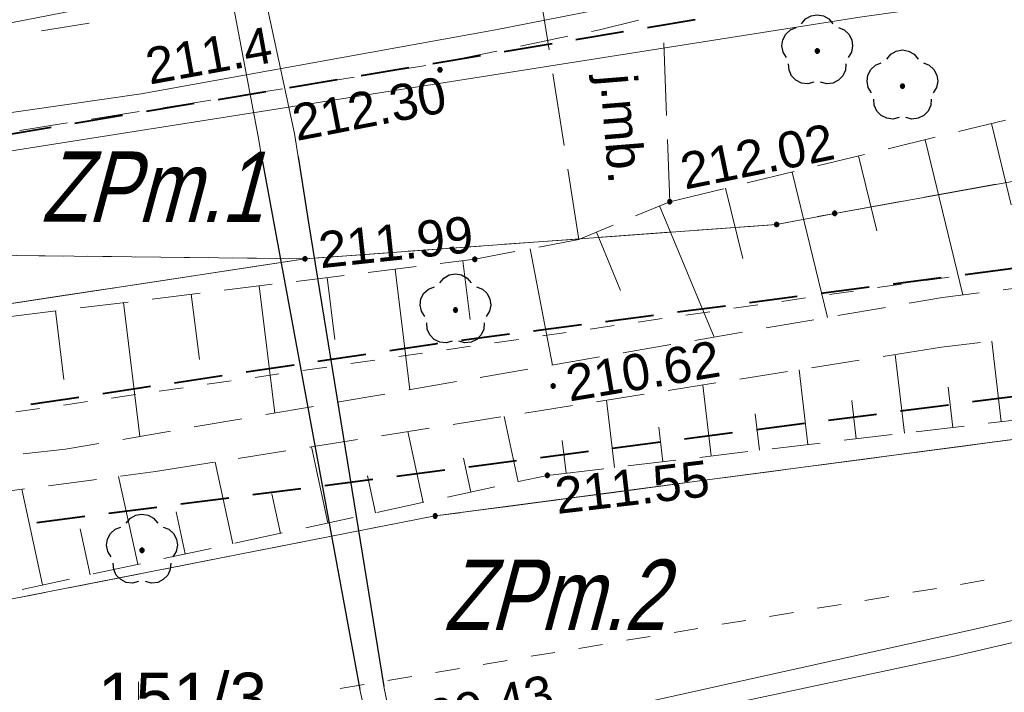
# Model space of a CAD drawing. Header units: metres. Extents: x 7419414 to 7419803, y 5549484 to 5549731.
# Tile 79 of 102: x 7419548 to 7419568, y 5549652 to 5549666. Entities that reach past the tile are written whole.
import ezdxf
from ezdxf.enums import TextEntityAlignment as Align

# ---------------------------------------------------------------- set-up
doc = ezdxf.new("R2010")
doc.units = ezdxf.units.M
doc.header["$MEASUREMENT"] = 0
doc.layers.get('0').update_dxf_attribs({"color": 250})
for name, color, linetype, lineweight in [('EGDE', 7, 'Continuous', 13), ('EGDE_O', 7, 'Continuous', 13), ('EGKK', 82, 'Continuous', 13), ('EGUG', 96, 'Continuous', 13), ('GUPPRZ_O', 7, 'Continuous', 13), ('KTCR02', 18, 'Continuous', 13), ('LINIE ROZGRANICZAJĄCE MPZP', 212, 'Continuous', 0), ('OTKJ', 7, 'Continuous', 13), ('OTKJ_O', 7, 'Continuous', 13), ('OTRK', 7, 'Continuous', 13), ('OTRS_O', 7, 'Continuous', 13), ('pomiar słupy', 250, 'Continuous', 0), ('SUCP', 212, 'Continuous', 13), ('SUEP', 1, 'Continuous', 13), ('SULO', 7, 'Continuous', 30), ('sutp', 250, 'Continuous', 0), ('TABELA', 8, 'Continuous', 0), ('UEEPA_512', 250, 'Continuous', 0)]:
    doc.layers.add(name, color=color, linetype=linetype, lineweight=lineweight)
doc.styles.add('Arial', font='arial.ttf')

msp = doc.modelspace()

# ---------------------------------------------------------------- hatches: boundary and pattern name
at = {"linetype": 'Continuous'}
for points in [[(7419564.03, 5549665.505), (7419564.016, 5549665.507), (7419564.004, 5549665.514), (7419563.994, 5549665.524), (7419563.987, 5549665.536), (7419563.985, 5549665.55), (7419563.987, 5549665.564), (7419563.994, 5549665.576), (7419564.004, 5549665.586), (7419564.016, 5549665.593), (7419564.03, 5549665.595), (7419564.044, 5549665.593), (7419564.056, 5549665.586), (7419564.066, 5549665.576), (7419564.073, 5549665.564), (7419564.075, 5549665.55), (7419564.073, 5549665.536), (7419564.066, 5549665.524), (7419564.056, 5549665.514), (7419564.044, 5549665.507)], [(7419556.23, 5549665.115), (7419556.218, 5549665.117), (7419556.207, 5549665.121), (7419556.198, 5549665.128), (7419556.191, 5549665.138), (7419556.187, 5549665.148), (7419556.185, 5549665.16), (7419556.187, 5549665.172), (7419556.191, 5549665.183), (7419556.198, 5549665.192), (7419556.207, 5549665.199), (7419556.218, 5549665.203), (7419556.23, 5549665.205), (7419556.242, 5549665.203), (7419556.252, 5549665.199), (7419556.262, 5549665.192), (7419556.269, 5549665.183), (7419556.273, 5549665.172), (7419556.275, 5549665.16), (7419556.273, 5549665.148), (7419556.269, 5549665.138), (7419556.262, 5549665.128), (7419556.252, 5549665.121), (7419556.242, 5549665.117)], [(7419565.79, 5549664.775), (7419565.776, 5549664.777), (7419565.764, 5549664.784), (7419565.754, 5549664.794), (7419565.747, 5549664.806), (7419565.745, 5549664.82), (7419565.747, 5549664.834), (7419565.754, 5549664.846), (7419565.764, 5549664.856), (7419565.776, 5549664.863), (7419565.79, 5549664.865), (7419565.804, 5549664.863), (7419565.816, 5549664.856), (7419565.826, 5549664.846), (7419565.833, 5549664.834), (7419565.835, 5549664.82), (7419565.833, 5549664.806), (7419565.826, 5549664.794), (7419565.816, 5549664.784), (7419565.804, 5549664.777)], [(7419560.98, 5549662.385), (7419560.968, 5549662.387), (7419560.957, 5549662.391), (7419560.948, 5549662.398), (7419560.941, 5549662.408), (7419560.937, 5549662.418), (7419560.935, 5549662.43), (7419560.937, 5549662.442), (7419560.941, 5549662.453), (7419560.948, 5549662.462), (7419560.957, 5549662.469), (7419560.968, 5549662.473), (7419560.98, 5549662.475), (7419560.992, 5549662.473), (7419561.003, 5549662.469), (7419561.012, 5549662.462), (7419561.019, 5549662.453), (7419561.023, 5549662.442), (7419561.025, 5549662.43), (7419561.023, 5549662.418), (7419561.019, 5549662.408), (7419561.012, 5549662.398), (7419561.003, 5549662.391), (7419560.992, 5549662.387)], [(7419564.39, 5549662.145), (7419564.376, 5549662.147), (7419564.364, 5549662.154), (7419564.354, 5549662.164), (7419564.347, 5549662.176), (7419564.345, 5549662.19), (7419564.347, 5549662.204), (7419564.354, 5549662.216), (7419564.364, 5549662.226), (7419564.376, 5549662.233), (7419564.39, 5549662.235), (7419564.404, 5549662.233), (7419564.416, 5549662.226), (7419564.426, 5549662.216), (7419564.433, 5549662.204), (7419564.435, 5549662.19), (7419564.433, 5549662.176), (7419564.426, 5549662.164), (7419564.416, 5549662.154), (7419564.404, 5549662.147)], [(7419563.19, 5549661.915), (7419563.176, 5549661.917), (7419563.164, 5549661.924), (7419563.154, 5549661.934), (7419563.147, 5549661.946), (7419563.145, 5549661.96), (7419563.147, 5549661.974), (7419563.154, 5549661.986), (7419563.164, 5549661.996), (7419563.176, 5549662.003), (7419563.19, 5549662.005), (7419563.204, 5549662.003), (7419563.216, 5549661.996), (7419563.226, 5549661.986), (7419563.233, 5549661.974), (7419563.235, 5549661.96), (7419563.233, 5549661.946), (7419563.226, 5549661.934), (7419563.216, 5549661.924), (7419563.204, 5549661.917)], [(7419553.44, 5549661.205), (7419553.426, 5549661.207), (7419553.414, 5549661.214), (7419553.404, 5549661.224), (7419553.397, 5549661.236), (7419553.395, 5549661.25), (7419553.397, 5549661.264), (7419553.404, 5549661.276), (7419553.414, 5549661.286), (7419553.426, 5549661.293), (7419553.44, 5549661.295), (7419553.454, 5549661.293), (7419553.466, 5549661.286), (7419553.476, 5549661.276), (7419553.483, 5549661.264), (7419553.485, 5549661.25), (7419553.483, 5549661.236), (7419553.476, 5549661.224), (7419553.466, 5549661.214), (7419553.454, 5549661.207)], [(7419556.95, 5549661.195), (7419556.938, 5549661.197), (7419556.927, 5549661.201), (7419556.918, 5549661.208), (7419556.911, 5549661.218), (7419556.907, 5549661.228), (7419556.905, 5549661.24), (7419556.907, 5549661.252), (7419556.911, 5549661.263), (7419556.918, 5549661.272), (7419556.927, 5549661.279), (7419556.938, 5549661.283), (7419556.95, 5549661.285), (7419556.962, 5549661.283), (7419556.972, 5549661.279), (7419556.982, 5549661.272), (7419556.989, 5549661.263), (7419556.993, 5549661.252), (7419556.995, 5549661.24), (7419556.993, 5549661.228), (7419556.989, 5549661.218), (7419556.982, 5549661.208), (7419556.972, 5549661.201), (7419556.962, 5549661.197)], [(7419556.55, 5549660.145), (7419556.536, 5549660.147), (7419556.524, 5549660.154), (7419556.514, 5549660.164), (7419556.507, 5549660.176), (7419556.505, 5549660.19), (7419556.507, 5549660.204), (7419556.514, 5549660.216), (7419556.524, 5549660.226), (7419556.536, 5549660.233), (7419556.55, 5549660.235), (7419556.564, 5549660.233), (7419556.576, 5549660.226), (7419556.586, 5549660.216), (7419556.593, 5549660.204), (7419556.595, 5549660.19), (7419556.593, 5549660.176), (7419556.586, 5549660.164), (7419556.576, 5549660.154), (7419556.564, 5549660.147)], [(7419558.57, 5549658.575), (7419558.558, 5549658.577), (7419558.548, 5549658.581), (7419558.538, 5549658.588), (7419558.531, 5549658.598), (7419558.527, 5549658.608), (7419558.525, 5549658.62), (7419558.527, 5549658.632), (7419558.531, 5549658.643), (7419558.538, 5549658.652), (7419558.548, 5549658.659), (7419558.558, 5549658.663), (7419558.57, 5549658.665), (7419558.582, 5549658.663), (7419558.593, 5549658.659), (7419558.602, 5549658.652), (7419558.609, 5549658.643), (7419558.613, 5549658.632), (7419558.615, 5549658.62), (7419558.613, 5549658.608), (7419558.609, 5549658.598), (7419558.602, 5549658.588), (7419558.593, 5549658.581), (7419558.582, 5549658.577)], [(7419558.45, 5549656.725), (7419558.438, 5549656.727), (7419558.427, 5549656.731), (7419558.418, 5549656.738), (7419558.411, 5549656.748), (7419558.407, 5549656.758), (7419558.405, 5549656.77), (7419558.407, 5549656.782), (7419558.411, 5549656.793), (7419558.418, 5549656.802), (7419558.427, 5549656.809), (7419558.438, 5549656.813), (7419558.45, 5549656.815), (7419558.462, 5549656.813), (7419558.472, 5549656.809), (7419558.482, 5549656.802), (7419558.489, 5549656.793), (7419558.493, 5549656.782), (7419558.495, 5549656.77), (7419558.493, 5549656.758), (7419558.489, 5549656.748), (7419558.482, 5549656.738), (7419558.472, 5549656.731), (7419558.462, 5549656.727)], [(7419556.13, 5549655.885), (7419556.116, 5549655.887), (7419556.104, 5549655.894), (7419556.094, 5549655.904), (7419556.087, 5549655.916), (7419556.085, 5549655.93), (7419556.087, 5549655.944), (7419556.094, 5549655.956), (7419556.104, 5549655.966), (7419556.116, 5549655.973), (7419556.13, 5549655.975), (7419556.144, 5549655.973), (7419556.156, 5549655.966), (7419556.166, 5549655.956), (7419556.173, 5549655.944), (7419556.175, 5549655.93), (7419556.173, 5549655.916), (7419556.166, 5549655.904), (7419556.156, 5549655.894), (7419556.144, 5549655.887)], [(7419550.07, 5549655.175), (7419550.056, 5549655.177), (7419550.044, 5549655.184), (7419550.034, 5549655.194), (7419550.027, 5549655.206), (7419550.025, 5549655.22), (7419550.027, 5549655.234), (7419550.034, 5549655.246), (7419550.044, 5549655.256), (7419550.056, 5549655.263), (7419550.07, 5549655.265), (7419550.084, 5549655.263), (7419550.096, 5549655.256), (7419550.106, 5549655.246), (7419550.113, 5549655.234), (7419550.115, 5549655.22), (7419550.113, 5549655.206), (7419550.106, 5549655.194), (7419550.096, 5549655.184), (7419550.084, 5549655.177)]]:
    msp.add_hatch(color=0, dxfattribs=at).paths.add_polyline_path(points)

# ---------------------------------------------------------------- linework, layer by layer
at = {"color": 0, "linetype": 'Continuous', "flags": 128}
for points in [[(7419563.706, 5549666.113), (7419563.789, 5549666.213), (7419563.902, 5549666.277), (7419564.03, 5549666.3), (7419564.158, 5549666.277), (7419564.271, 5549666.213), (7419564.354, 5549666.113)], [(7419563.394, 5549665.416), (7419563.325, 5549665.526), (7419563.299, 5549665.653), (7419563.317, 5549665.782), (7419563.378, 5549665.897), (7419563.474, 5549665.984), (7419563.594, 5549666.032)], [(7419564.466, 5549666.032), (7419564.586, 5549665.984), (7419564.682, 5549665.897), (7419564.743, 5549665.782), (7419564.761, 5549665.653), (7419564.735, 5549665.526), (7419564.666, 5549665.416)], [(7419565.466, 5549665.383), (7419565.549, 5549665.483), (7419565.662, 5549665.547), (7419565.79, 5549665.57), (7419565.918, 5549665.547), (7419566.031, 5549665.483), (7419566.114, 5549665.383)], [(7419563.961, 5549664.904), (7419563.835, 5549664.872), (7419563.706, 5549664.886), (7419563.589, 5549664.943), (7419563.499, 5549665.037), (7419563.446, 5549665.155), (7419563.437, 5549665.285)], [(7419564.623, 5549665.285), (7419564.614, 5549665.155), (7419564.561, 5549665.037), (7419564.471, 5549664.943), (7419564.354, 5549664.886), (7419564.225, 5549664.872), (7419564.099, 5549664.904)], [(7419565.154, 5549664.686), (7419565.085, 5549664.796), (7419565.059, 5549664.923), (7419565.077, 5549665.052), (7419565.138, 5549665.167), (7419565.234, 5549665.254), (7419565.354, 5549665.302)], [(7419566.226, 5549665.302), (7419566.346, 5549665.254), (7419566.442, 5549665.167), (7419566.503, 5549665.052), (7419566.521, 5549664.923), (7419566.495, 5549664.796), (7419566.426, 5549664.686)], [(7419565.721, 5549664.174), (7419565.595, 5549664.142), (7419565.466, 5549664.156), (7419565.349, 5549664.213), (7419565.259, 5549664.307), (7419565.206, 5549664.425), (7419565.197, 5549664.555)], [(7419566.383, 5549664.555), (7419566.374, 5549664.425), (7419566.321, 5549664.307), (7419566.231, 5549664.213), (7419566.114, 5549664.156), (7419565.985, 5549664.142), (7419565.859, 5549664.174)], [(7419556.226, 5549660.753), (7419556.309, 5549660.853), (7419556.422, 5549660.917), (7419556.55, 5549660.94), (7419556.678, 5549660.917), (7419556.791, 5549660.853), (7419556.874, 5549660.753)], [(7419555.914, 5549660.056), (7419555.845, 5549660.166), (7419555.819, 5549660.293), (7419555.837, 5549660.422), (7419555.898, 5549660.537), (7419555.994, 5549660.624), (7419556.114, 5549660.672)], [(7419556.986, 5549660.672), (7419557.106, 5549660.624), (7419557.202, 5549660.537), (7419557.263, 5549660.422), (7419557.281, 5549660.293), (7419557.255, 5549660.166), (7419557.186, 5549660.056)], [(7419556.481, 5549659.544), (7419556.355, 5549659.512), (7419556.226, 5549659.526), (7419556.109, 5549659.583), (7419556.019, 5549659.677), (7419555.966, 5549659.795), (7419555.957, 5549659.925)], [(7419557.143, 5549659.925), (7419557.134, 5549659.795), (7419557.081, 5549659.677), (7419556.991, 5549659.583), (7419556.874, 5549659.526), (7419556.745, 5549659.512), (7419556.619, 5549659.544)], [(7419549.746, 5549655.783), (7419549.829, 5549655.883), (7419549.942, 5549655.947), (7419550.07, 5549655.97), (7419550.198, 5549655.947), (7419550.311, 5549655.883), (7419550.394, 5549655.783)], [(7419549.434, 5549655.086), (7419549.365, 5549655.196), (7419549.339, 5549655.323), (7419549.357, 5549655.452), (7419549.418, 5549655.567), (7419549.514, 5549655.654), (7419549.634, 5549655.702)], [(7419550.506, 5549655.702), (7419550.626, 5549655.654), (7419550.722, 5549655.567), (7419550.783, 5549655.452), (7419550.801, 5549655.323), (7419550.775, 5549655.196), (7419550.706, 5549655.086)], [(7419550.001, 5549654.574), (7419549.875, 5549654.542), (7419549.746, 5549654.556), (7419549.629, 5549654.613), (7419549.539, 5549654.707), (7419549.486, 5549654.825), (7419549.477, 5549654.955)], [(7419550.663, 5549654.955), (7419550.654, 5549654.825), (7419550.601, 5549654.707), (7419550.511, 5549654.613), (7419550.394, 5549654.556), (7419550.265, 5549654.542), (7419550.139, 5549654.574)]]:
    msp.add_lwpolyline(points, dxfattribs=at)
for points in [[(7419564.03, 5549665.505), (7419564.044, 5549665.507), (7419564.056, 5549665.514), (7419564.066, 5549665.524), (7419564.073, 5549665.536), (7419564.075, 5549665.55), (7419564.073, 5549665.564), (7419564.066, 5549665.576), (7419564.056, 5549665.586), (7419564.044, 5549665.593), (7419564.03, 5549665.595), (7419564.016, 5549665.593), (7419564.004, 5549665.586), (7419563.994, 5549665.576), (7419563.987, 5549665.564), (7419563.985, 5549665.55), (7419563.987, 5549665.536), (7419563.994, 5549665.524), (7419564.004, 5549665.514), (7419564.016, 5549665.507), (7419564.03, 5549665.505)], [(7419556.185, 5549665.16), (7419556.187, 5549665.148), (7419556.191, 5549665.138), (7419556.198, 5549665.128), (7419556.207, 5549665.121), (7419556.218, 5549665.117), (7419556.23, 5549665.115), (7419556.242, 5549665.117), (7419556.252, 5549665.121), (7419556.262, 5549665.128), (7419556.269, 5549665.138), (7419556.273, 5549665.148), (7419556.275, 5549665.16), (7419556.273, 5549665.172), (7419556.269, 5549665.183), (7419556.262, 5549665.192), (7419556.252, 5549665.199), (7419556.242, 5549665.203), (7419556.23, 5549665.205), (7419556.218, 5549665.203), (7419556.207, 5549665.199), (7419556.198, 5549665.192), (7419556.191, 5549665.183), (7419556.187, 5549665.172), (7419556.185, 5549665.16)], [(7419565.79, 5549664.775), (7419565.804, 5549664.777), (7419565.816, 5549664.784), (7419565.826, 5549664.794), (7419565.833, 5549664.806), (7419565.835, 5549664.82), (7419565.833, 5549664.834), (7419565.826, 5549664.846), (7419565.816, 5549664.856), (7419565.804, 5549664.863), (7419565.79, 5549664.865), (7419565.776, 5549664.863), (7419565.764, 5549664.856), (7419565.754, 5549664.846), (7419565.747, 5549664.834), (7419565.745, 5549664.82), (7419565.747, 5549664.806), (7419565.754, 5549664.794), (7419565.764, 5549664.784), (7419565.776, 5549664.777), (7419565.79, 5549664.775)], [(7419560.935, 5549662.43), (7419560.937, 5549662.418), (7419560.941, 5549662.408), (7419560.948, 5549662.398), (7419560.957, 5549662.391), (7419560.968, 5549662.387), (7419560.98, 5549662.385), (7419560.992, 5549662.387), (7419561.003, 5549662.391), (7419561.012, 5549662.398), (7419561.019, 5549662.408), (7419561.023, 5549662.418), (7419561.025, 5549662.43), (7419561.023, 5549662.442), (7419561.019, 5549662.453), (7419561.012, 5549662.462), (7419561.003, 5549662.469), (7419560.992, 5549662.473), (7419560.98, 5549662.475), (7419560.968, 5549662.473), (7419560.957, 5549662.469), (7419560.948, 5549662.462), (7419560.941, 5549662.453), (7419560.937, 5549662.442), (7419560.935, 5549662.43)], [(7419564.39, 5549662.145), (7419564.404, 5549662.147), (7419564.416, 5549662.154), (7419564.426, 5549662.164), (7419564.433, 5549662.176), (7419564.435, 5549662.19), (7419564.433, 5549662.204), (7419564.426, 5549662.216), (7419564.416, 5549662.226), (7419564.404, 5549662.233), (7419564.39, 5549662.235), (7419564.376, 5549662.233), (7419564.364, 5549662.226), (7419564.354, 5549662.216), (7419564.347, 5549662.204), (7419564.345, 5549662.19), (7419564.347, 5549662.176), (7419564.354, 5549662.164), (7419564.364, 5549662.154), (7419564.376, 5549662.147), (7419564.39, 5549662.145)], [(7419563.19, 5549661.915), (7419563.204, 5549661.917), (7419563.216, 5549661.924), (7419563.226, 5549661.934), (7419563.233, 5549661.946), (7419563.235, 5549661.96), (7419563.233, 5549661.974), (7419563.226, 5549661.986), (7419563.216, 5549661.996), (7419563.204, 5549662.003), (7419563.19, 5549662.005), (7419563.176, 5549662.003), (7419563.164, 5549661.996), (7419563.154, 5549661.986), (7419563.147, 5549661.974), (7419563.145, 5549661.96), (7419563.147, 5549661.946), (7419563.154, 5549661.934), (7419563.164, 5549661.924), (7419563.176, 5549661.917), (7419563.19, 5549661.915)], [(7419553.44, 5549661.205), (7419553.454, 5549661.207), (7419553.466, 5549661.214), (7419553.476, 5549661.224), (7419553.483, 5549661.236), (7419553.485, 5549661.25), (7419553.483, 5549661.264), (7419553.476, 5549661.276), (7419553.466, 5549661.286), (7419553.454, 5549661.293), (7419553.44, 5549661.295), (7419553.426, 5549661.293), (7419553.414, 5549661.286), (7419553.404, 5549661.276), (7419553.397, 5549661.264), (7419553.395, 5549661.25), (7419553.397, 5549661.236), (7419553.404, 5549661.224), (7419553.414, 5549661.214), (7419553.426, 5549661.207), (7419553.44, 5549661.205)], [(7419556.905, 5549661.24), (7419556.907, 5549661.228), (7419556.911, 5549661.218), (7419556.918, 5549661.208), (7419556.927, 5549661.201), (7419556.938, 5549661.197), (7419556.95, 5549661.195), (7419556.962, 5549661.197), (7419556.972, 5549661.201), (7419556.982, 5549661.208), (7419556.989, 5549661.218), (7419556.993, 5549661.228), (7419556.995, 5549661.24), (7419556.993, 5549661.252), (7419556.989, 5549661.263), (7419556.982, 5549661.272), (7419556.972, 5549661.279), (7419556.962, 5549661.283), (7419556.95, 5549661.285), (7419556.938, 5549661.283), (7419556.927, 5549661.279), (7419556.918, 5549661.272), (7419556.911, 5549661.263), (7419556.907, 5549661.252), (7419556.905, 5549661.24)], [(7419556.55, 5549660.145), (7419556.564, 5549660.147), (7419556.576, 5549660.154), (7419556.586, 5549660.164), (7419556.593, 5549660.176), (7419556.595, 5549660.19), (7419556.593, 5549660.204), (7419556.586, 5549660.216), (7419556.576, 5549660.226), (7419556.564, 5549660.233), (7419556.55, 5549660.235), (7419556.536, 5549660.233), (7419556.524, 5549660.226), (7419556.514, 5549660.216), (7419556.507, 5549660.204), (7419556.505, 5549660.19), (7419556.507, 5549660.176), (7419556.514, 5549660.164), (7419556.524, 5549660.154), (7419556.536, 5549660.147), (7419556.55, 5549660.145)], [(7419558.525, 5549658.62), (7419558.527, 5549658.608), (7419558.531, 5549658.598), (7419558.538, 5549658.588), (7419558.548, 5549658.581), (7419558.558, 5549658.577), (7419558.57, 5549658.575), (7419558.582, 5549658.577), (7419558.593, 5549658.581), (7419558.602, 5549658.588), (7419558.609, 5549658.598), (7419558.613, 5549658.608), (7419558.615, 5549658.62), (7419558.613, 5549658.632), (7419558.609, 5549658.643), (7419558.602, 5549658.652), (7419558.593, 5549658.659), (7419558.582, 5549658.663), (7419558.57, 5549658.665), (7419558.558, 5549658.663), (7419558.548, 5549658.659), (7419558.538, 5549658.652), (7419558.531, 5549658.643), (7419558.527, 5549658.632), (7419558.525, 5549658.62)], [(7419558.405, 5549656.77), (7419558.407, 5549656.758), (7419558.411, 5549656.748), (7419558.418, 5549656.738), (7419558.427, 5549656.731), (7419558.438, 5549656.727), (7419558.45, 5549656.725), (7419558.462, 5549656.727), (7419558.472, 5549656.731), (7419558.482, 5549656.738), (7419558.489, 5549656.748), (7419558.493, 5549656.758), (7419558.495, 5549656.77), (7419558.493, 5549656.782), (7419558.489, 5549656.793), (7419558.482, 5549656.802), (7419558.472, 5549656.809), (7419558.462, 5549656.813), (7419558.45, 5549656.815), (7419558.438, 5549656.813), (7419558.427, 5549656.809), (7419558.418, 5549656.802), (7419558.411, 5549656.793), (7419558.407, 5549656.782), (7419558.405, 5549656.77)], [(7419556.13, 5549655.885), (7419556.144, 5549655.887), (7419556.156, 5549655.894), (7419556.166, 5549655.904), (7419556.173, 5549655.916), (7419556.175, 5549655.93), (7419556.173, 5549655.944), (7419556.166, 5549655.956), (7419556.156, 5549655.966), (7419556.144, 5549655.973), (7419556.13, 5549655.975), (7419556.116, 5549655.973), (7419556.104, 5549655.966), (7419556.094, 5549655.956), (7419556.087, 5549655.944), (7419556.085, 5549655.93), (7419556.087, 5549655.916), (7419556.094, 5549655.904), (7419556.104, 5549655.894), (7419556.116, 5549655.887), (7419556.13, 5549655.885)], [(7419550.07, 5549655.175), (7419550.084, 5549655.177), (7419550.096, 5549655.184), (7419550.106, 5549655.194), (7419550.113, 5549655.206), (7419550.115, 5549655.22), (7419550.113, 5549655.234), (7419550.106, 5549655.246), (7419550.096, 5549655.256), (7419550.084, 5549655.263), (7419550.07, 5549655.265), (7419550.056, 5549655.263), (7419550.044, 5549655.256), (7419550.034, 5549655.246), (7419550.027, 5549655.234), (7419550.025, 5549655.22), (7419550.027, 5549655.206), (7419550.034, 5549655.194), (7419550.044, 5549655.184), (7419550.056, 5549655.177), (7419550.07, 5549655.175)]]:
    msp.add_lwpolyline(points, close=True, dxfattribs=at)
at = {"layer": 'EGDE', "color": 250, "linetype": 'Continuous', "lineweight": 0, "flags": 128}
for points in [[(7419624.854, 5549673.89), (7419624.8, 5549673.88), (7419598.8, 5549667.39), (7419587.56, 5549665.21), (7419575.48, 5549664.19), (7419564.39, 5549662.19), (7419563.19, 5549661.96), (7419553.44, 5549661.25), (7419525.33, 5549656.97), (7419518.53, 5549654.85), (7419502.4, 5549649.81), (7419472.27, 5549640.92), (7419444.75, 5549635.91), (7419446.03, 5549630.99), (7419462.45, 5549628.77), (7419462.29, 5549628.43), (7419509.38, 5549641.39), (7419528.76, 5549648.51), (7419538.53, 5549652.48), (7419556.13, 5549655.93), (7419588.38, 5549660.2), (7419606.85, 5549663.64), (7419614.77, 5549665.7), (7419624.134, 5549667.767)], [(7419508.973, 5549664.091), (7419531.94, 5549661.5), (7419553.44, 5549661.25), (7419563.19, 5549661.96), (7419564.39, 5549662.19), (7419575.48, 5549664.19), (7419587.56, 5549665.21), (7419598.8, 5549667.39), (7419624.8, 5549673.88), (7419624.854, 5549673.89)], [(7419494.738, 5549662.264), (7419505.87, 5549656.71), (7419518.53, 5549654.85), (7419525.33, 5549656.97), (7419553.44, 5549661.25), (7419531.94, 5549661.5), (7419508.973, 5549664.091)]]:
    msp.add_lwpolyline(points, dxfattribs=at)
msp.add_lwpolyline([(7419606.85, 5549663.64), (7419588.38, 5549660.2), (7419556.13, 5549655.93), (7419538.53, 5549652.48), (7419528.76, 5549648.51), (7419509.38, 5549641.39), (7419523.27, 5549643.29), (7419540.13, 5549643.06), (7419557.7, 5549643.96), (7419589.07, 5549649.42), (7419609.66, 5549653.24), (7419606.85, 5549663.64)], close=True, dxfattribs=at)
at = {"layer": 'EGKK', "color": 82, "linetype": 'Continuous', "lineweight": 13}
for p, q in [((7419567.721, 5549662.791), (7419566.245, 5549662.524)), ((7419565.752, 5549662.436), (7419564.39, 5549662.19)), ((7419564.39, 5549662.19), (7419563.19, 5549661.96)), ((7419563.19, 5549661.96), (7419561.556, 5549661.841)), ((7419561.058, 5549661.805), (7419559.562, 5549661.696)), ((7419557.068, 5549661.514), (7419555.572, 5549661.405)), ((7419559.063, 5549661.659), (7419557.567, 5549661.551)), ((7419555.074, 5549661.369), (7419553.44, 5549661.25)), ((7419553.44, 5549661.25), (7419552.484, 5549661.104)), ((7419551.99, 5549661.029), (7419550.507, 5549660.803)), ((7419550.013, 5549660.728), (7419548.53, 5549660.502)), ((7419548.035, 5549660.427), (7419546.552, 5549660.201)), ((7419567.546, 5549657.442), (7419569.033, 5549657.638)), ((7419565.563, 5549657.179), (7419567.05, 5549657.376)), ((7419563.581, 5549656.916), (7419565.068, 5549657.113)), ((7419561.598, 5549656.654), (7419563.085, 5549656.851)), ((7419559.615, 5549656.391), (7419561.102, 5549656.588)), ((7419557.633, 5549656.129), (7419559.12, 5549656.326)), ((7419556.13, 5549655.93), (7419557.137, 5549656.063)), ((7419554.445, 5549655.6), (7419556.13, 5549655.93)), ((7419552.482, 5549655.215), (7419553.954, 5549655.503)), ((7419550.519, 5549654.83), (7419551.991, 5549655.119)), ((7419548.557, 5549654.445), (7419550.029, 5549654.734)), ((7419546.594, 5549654.061), (7419548.066, 5549654.349))]:
    msp.add_line(p, q, dxfattribs=at)
at = {"layer": 'EGUG', "color": 96, "linetype": 'Continuous', "lineweight": 13}
for p, q in [((7419567.721, 5549662.791), (7419567.229, 5549662.702)), ((7419567.229, 5549662.702), (7419567.721, 5549662.791)), ((7419566.737, 5549662.613), (7419566.245, 5549662.524)), ((7419566.245, 5549662.524), (7419566.737, 5549662.613)), ((7419565.752, 5549662.436), (7419565.26, 5549662.347)), ((7419565.26, 5549662.347), (7419565.752, 5549662.436)), ((7419564.39, 5549662.19), (7419564.036, 5549662.122)), ((7419564.036, 5549662.122), (7419564.39, 5549662.19)), ((7419564.768, 5549662.258), (7419564.39, 5549662.19)), ((7419564.39, 5549662.19), (7419564.768, 5549662.258)), ((7419563.19, 5549661.96), (7419562.554, 5549661.914)), ((7419562.554, 5549661.914), (7419563.19, 5549661.96)), ((7419563.544, 5549662.028), (7419563.19, 5549661.96)), ((7419563.19, 5549661.96), (7419563.544, 5549662.028)), ((7419560.06, 5549661.732), (7419559.562, 5549661.696)), ((7419559.562, 5549661.696), (7419560.06, 5549661.732)), ((7419561.058, 5549661.805), (7419560.559, 5549661.768)), ((7419560.559, 5549661.768), (7419561.058, 5549661.805)), ((7419562.055, 5549661.877), (7419561.556, 5549661.841)), ((7419561.556, 5549661.841), (7419562.055, 5549661.877)), ((7419557.068, 5549661.514), (7419556.57, 5549661.478)), ((7419556.57, 5549661.478), (7419557.068, 5549661.514)), ((7419558.066, 5549661.587), (7419557.567, 5549661.551)), ((7419557.567, 5549661.551), (7419558.066, 5549661.587)), ((7419559.063, 5549661.659), (7419558.564, 5549661.623)), ((7419558.564, 5549661.623), (7419559.063, 5549661.659)), ((7419547.94, 5549661.314), (7419548.44, 5549661.308)), ((7419548.44, 5549661.308), (7419547.94, 5549661.314)), ((7419548.94, 5549661.302), (7419549.44, 5549661.297)), ((7419549.44, 5549661.297), (7419548.94, 5549661.302)), ((7419549.94, 5549661.291), (7419550.439, 5549661.285)), ((7419550.439, 5549661.285), (7419549.94, 5549661.291)), ((7419554.076, 5549661.296), (7419553.44, 5549661.25)), ((7419553.44, 5549661.25), (7419554.076, 5549661.296)), ((7419555.074, 5549661.369), (7419554.575, 5549661.333)), ((7419554.575, 5549661.333), (7419555.074, 5549661.369)), ((7419556.071, 5549661.442), (7419555.572, 5549661.405)), ((7419555.572, 5549661.405), (7419556.071, 5549661.442)), ((7419550.939, 5549661.279), (7419551.439, 5549661.273)), ((7419551.439, 5549661.273), (7419550.939, 5549661.279)), ((7419551.939, 5549661.267), (7419552.439, 5549661.262)), ((7419552.439, 5549661.262), (7419551.939, 5549661.267)), ((7419552.484, 5549661.104), (7419551.99, 5549661.029)), ((7419551.99, 5549661.029), (7419552.484, 5549661.104)), ((7419552.939, 5549661.256), (7419553.44, 5549661.25)), ((7419553.44, 5549661.25), (7419552.939, 5549661.256)), ((7419553.44, 5549661.25), (7419552.978, 5549661.18)), ((7419552.978, 5549661.18), (7419553.44, 5549661.25)), ((7419551.495, 5549660.954), (7419551.001, 5549660.879)), ((7419551.001, 5549660.879), (7419551.495, 5549660.954)), ((7419550.507, 5549660.803), (7419550.013, 5549660.728)), ((7419550.013, 5549660.728), (7419550.507, 5549660.803)), ((7419548.53, 5549660.502), (7419548.035, 5549660.427)), ((7419548.035, 5549660.427), (7419548.53, 5549660.502)), ((7419549.518, 5549660.653), (7419549.024, 5549660.578)), ((7419549.024, 5549660.578), (7419549.518, 5549660.653)), ((7419567.05, 5549657.376), (7419567.546, 5549657.442)), ((7419567.546, 5549657.442), (7419567.05, 5549657.376)), ((7419566.059, 5549657.245), (7419566.555, 5549657.31)), ((7419566.555, 5549657.31), (7419566.059, 5549657.245)), ((7419564.076, 5549656.982), (7419564.572, 5549657.048)), ((7419564.572, 5549657.048), (7419564.076, 5549656.982)), ((7419565.068, 5549657.113), (7419565.563, 5549657.179)), ((7419565.563, 5549657.179), (7419565.068, 5549657.113)), ((7419563.085, 5549656.851), (7419563.581, 5549656.916)), ((7419563.581, 5549656.916), (7419563.085, 5549656.851)), ((7419561.102, 5549656.588), (7419561.598, 5549656.654)), ((7419561.598, 5549656.654), (7419561.102, 5549656.588)), ((7419562.094, 5549656.72), (7419562.589, 5549656.785)), ((7419562.589, 5549656.785), (7419562.094, 5549656.72)), ((7419560.111, 5549656.457), (7419560.607, 5549656.523)), ((7419560.607, 5549656.523), (7419560.111, 5549656.457)), ((7419558.128, 5549656.195), (7419558.624, 5549656.26)), ((7419558.624, 5549656.26), (7419558.128, 5549656.195)), ((7419559.12, 5549656.326), (7419559.615, 5549656.391)), ((7419559.615, 5549656.391), (7419559.12, 5549656.326)), ((7419557.137, 5549656.063), (7419557.633, 5549656.129)), ((7419557.633, 5549656.129), (7419557.137, 5549656.063)), ((7419555.426, 5549655.792), (7419556.13, 5549655.93)), ((7419556.13, 5549655.93), (7419555.426, 5549655.792)), ((7419556.13, 5549655.93), (7419556.641, 5549655.998)), ((7419556.641, 5549655.998), (7419556.13, 5549655.93)), ((7419554.445, 5549655.6), (7419554.935, 5549655.696)), ((7419554.935, 5549655.696), (7419554.445, 5549655.6)), ((7419553.463, 5549655.407), (7419553.954, 5549655.503)), ((7419553.954, 5549655.503), (7419553.463, 5549655.407)), ((7419552.482, 5549655.215), (7419552.973, 5549655.311)), ((7419552.973, 5549655.311), (7419552.482, 5549655.215)), ((7419551.501, 5549655.023), (7419551.991, 5549655.119)), ((7419551.991, 5549655.119), (7419551.501, 5549655.023)), ((7419550.519, 5549654.83), (7419551.01, 5549654.926)), ((7419551.01, 5549654.926), (7419550.519, 5549654.83)), ((7419549.538, 5549654.638), (7419550.029, 5549654.734)), ((7419550.029, 5549654.734), (7419549.538, 5549654.638)), ((7419548.557, 5549654.445), (7419549.047, 5549654.542)), ((7419549.047, 5549654.542), (7419548.557, 5549654.445)), ((7419547.575, 5549654.253), (7419548.066, 5549654.349)), ((7419548.066, 5549654.349), (7419547.575, 5549654.253))]:
    msp.add_line(p, q, dxfattribs=at)
at = {"layer": 'KTCR02', "color": 250, "linetype": 'Continuous', "lineweight": 13}
for p, q in [((7419548.978, 5549666.123), (7419547.99, 5549665.968)), ((7419557.895, 5549665.649), (7419558.874, 5549665.853)), ((7419556.426, 5549665.342), (7419557.405, 5549665.547)), ((7419554.949, 5549665.087), (7419555.936, 5549665.247)), ((7419553.468, 5549664.847), (7419554.455, 5549665.007)), ((7419550.505, 5549664.375), (7419551.493, 5549664.532)), ((7419549.024, 5549664.14), (7419550.011, 5549664.297)), ((7419547.542, 5549663.906), (7419548.53, 5549664.062))]:
    msp.add_line(p, q, dxfattribs=at)
at = {"layer": 'KTCR02', "color": 250, "linetype": 'Continuous', "lineweight": 13, "flags": 128}
for points in [[(7419559.363, 5549665.955), (7419559.53, 5549665.99), (7419560.336, 5549666.184)], [(7419551.987, 5549664.61), (7419552.62, 5549664.71), (7419552.974, 5549664.767)]]:
    msp.add_lwpolyline(points, dxfattribs=at)
at = {"layer": 'LINIE ROZGRANICZAJĄCE MPZP', "color": 212, "linetype": 'Continuous', "lineweight": 40}
for p, q in [((7419561.505, 5549666.193), (7419560.518, 5549666.028)), ((7419560.025, 5549665.945), (7419559.039, 5549665.78)), ((7419558.546, 5549665.698), (7419557.56, 5549665.533)), ((7419557.066, 5549665.45), (7419556.08, 5549665.285)), ((7419555.587, 5549665.202), (7419554.601, 5549665.037)), ((7419554.108, 5549664.955), (7419553.121, 5549664.79)), ((7419552.628, 5549664.707), (7419551.642, 5549664.542)), ((7419551.149, 5549664.46), (7419550.162, 5549664.294)), ((7419549.669, 5549664.212), (7419548.683, 5549664.047)), ((7419548.19, 5549663.964), (7419547.204, 5549663.799)), ((7419568.079, 5549661.051), (7419567.088, 5549660.921)), ((7419566.592, 5549660.857), (7419565.6, 5549660.727)), ((7419565.104, 5549660.662), (7419564.113, 5549660.532)), ((7419562.13, 5549660.273), (7419561.138, 5549660.143)), ((7419563.617, 5549660.468), (7419562.626, 5549660.338)), ((7419560.642, 5549660.078), (7419559.651, 5549659.949)), ((7419559.155, 5549659.884), (7419558.164, 5549659.754)), ((7419557.668, 5549659.689), (7419556.676, 5549659.56)), ((7419554.697, 5549659.274), (7419553.708, 5549659.125)), ((7419553.213, 5549659.051), (7419552.224, 5549658.903)), ((7419551.73, 5549658.829), (7419550.741, 5549658.681)), ((7419550.247, 5549658.607), (7419549.258, 5549658.458)), ((7419548.763, 5549658.384), (7419547.774, 5549658.236)), ((7419567.237, 5549658.296), (7419568.229, 5549658.424)), ((7419564.262, 5549657.911), (7419565.253, 5549658.039)), ((7419565.749, 5549658.103), (7419566.741, 5549658.232)), ((7419562.774, 5549657.719), (7419563.766, 5549657.847)), ((7419561.286, 5549657.526), (7419562.278, 5549657.654)), ((7419559.799, 5549657.334), (7419560.791, 5549657.462)), ((7419558.311, 5549657.141), (7419559.303, 5549657.27)), ((7419556.824, 5549656.949), (7419557.815, 5549657.077)), ((7419555.336, 5549656.757), (7419556.328, 5549656.885)), ((7419553.848, 5549656.564), (7419554.84, 5549656.693)), ((7419552.361, 5549656.372), (7419553.353, 5549656.5)), ((7419550.873, 5549656.179), (7419551.865, 5549656.308)), ((7419549.386, 5549655.987), (7419550.377, 5549656.115)), ((7419547.898, 5549655.795), (7419548.89, 5549655.923))]:
    msp.add_line(p, q, dxfattribs=at)
at = {"layer": 'LINIE ROZGRANICZAJĄCE MPZP', "color": 212, "linetype": 'Continuous', "lineweight": 40, "flags": 128}
msp.add_lwpolyline([(7419556.18, 5549659.495), (7419556.122, 5549659.487), (7419555.191, 5549659.348)], dxfattribs=at)
at = {"layer": 'OTKJ', "color": 250, "linetype": 'Continuous', "lineweight": 13}
for p, q in [((7419558.254, 5549667.054), (7419558.486, 5549665.572)), ((7419560.912, 5549664.216), (7419560.855, 5549665.715)), ((7419558.564, 5549665.078), (7419558.796, 5549663.596)), ((7419560.98, 5549662.43), (7419560.931, 5549663.717)), ((7419558.873, 5549663.102), (7419559.1, 5549661.65)), ((7419560.271, 5549662.136), (7419560.98, 5549662.43)), ((7419559.1, 5549661.65), (7419559.809, 5549661.944))]:
    msp.add_line(p, q, dxfattribs=at)
at = {"layer": 'OTRK', "color": 250, "linetype": 'Continuous', "lineweight": 13}
for p, q in [((7419567.923, 5549664.117), (7419566.952, 5549663.881)), ((7419567.632, 5549664.047), (7419568.041, 5549662.366)), ((7419566.466, 5549663.763), (7419565.494, 5549663.527)), ((7419566.258, 5549663.713), (7419567.038, 5549660.504)), ((7419565.008, 5549663.409), (7419564.037, 5549663.173)), ((7419564.883, 5549663.378), (7419565.26, 5549661.829)), ((7419563.551, 5549663.055), (7419562.579, 5549662.819)), ((7419563.509, 5549663.044), (7419564.239, 5549660.038)), ((7419562.093, 5549662.7), (7419560.98, 5549662.43)), ((7419562.134, 5549662.71), (7419562.488, 5549661.253)), ((7419560.98, 5549662.43), (7419560.271, 5549662.136)), ((7419560.77, 5549662.343), (7419561.895, 5549659.632)), ((7419559.809, 5549661.944), (7419559.1, 5549661.65)), ((7419559.464, 5549661.801), (7419559.965, 5549660.593)), ((7419559.1, 5549661.65), (7419558.271, 5549661.492)), ((7419557.779, 5549661.398), (7419556.95, 5549661.24)), ((7419558.097, 5549661.459), (7419558.556, 5549659.053)), ((7419555.736, 5549661.09), (7419554.744, 5549660.968)), ((7419556.95, 5549661.24), (7419556.232, 5549661.152)), ((7419556.705, 5549661.21), (7419556.855, 5549659.997)), ((7419554.247, 5549660.907), (7419553.255, 5549660.784)), ((7419555.301, 5549661.037), (7419555.609, 5549658.543)), ((7419552.759, 5549660.723), (7419551.766, 5549660.601)), ((7419552.493, 5549660.691), (7419552.818, 5549658.06)), ((7419553.897, 5549660.864), (7419554.055, 5549659.582)), ((7419567.87, 5549660.611), (7419568.862, 5549660.738)), ((7419551.27, 5549660.54), (7419550.277, 5549660.417)), ((7419551.089, 5549660.517), (7419551.256, 5549659.168)), ((7419566.62, 5549660.45), (7419567.374, 5549660.547)), ((7419549.781, 5549660.356), (7419548.789, 5549660.234)), ((7419549.685, 5549660.344), (7419550.027, 5549657.576)), ((7419565.93, 5549660.331), (7419566.62, 5549660.45)), ((7419548.293, 5549660.173), (7419547.3, 5549660.05)), ((7419548.281, 5549660.171), (7419548.456, 5549658.753)), ((7419564.452, 5549660.075), (7419565.438, 5549660.245)), ((7419562.974, 5549659.819), (7419563.96, 5549659.989)), ((7419561.496, 5549659.563), (7419562.482, 5549659.733)), ((7419560.018, 5549659.307), (7419561.004, 5549659.477)), ((7419567.404, 5549659.519), (7419566.6, 5549659.42)), ((7419567.834, 5549657.881), (7419567.637, 5549659.548)), ((7419566.6, 5549659.42), (7419565.389, 5549659.228)), ((7419565.835, 5549657.644), (7419565.643, 5549659.269)), ((7419558.54, 5549659.051), (7419559.526, 5549659.221)), ((7419564.895, 5549659.15), (7419563.907, 5549658.994)), ((7419557.062, 5549658.795), (7419558.048, 5549658.965)), ((7419563.414, 5549658.916), (7419562.426, 5549658.76)), ((7419563.836, 5549657.408), (7419563.653, 5549658.954)), ((7419555.584, 5549658.539), (7419556.57, 5549658.709)), ((7419561.932, 5549658.682), (7419560.944, 5549658.526)), ((7419554.106, 5549658.283), (7419555.092, 5549658.453)), ((7419560.45, 5549658.447), (7419559.463, 5549658.291)), ((7419561.837, 5549657.171), (7419561.663, 5549658.639)), ((7419566.834, 5549657.763), (7419566.736, 5549658.594)), ((7419559.838, 5549656.934), (7419559.674, 5549658.325)), ((7419564.836, 5549657.526), (7419564.742, 5549658.319)), ((7419552.628, 5549658.027), (7419553.614, 5549658.197)), ((7419558.969, 5549658.213), (7419557.981, 5549658.057)), ((7419562.837, 5549657.289), (7419562.747, 5549658.043)), ((7419551.15, 5549657.771), (7419552.136, 5549657.941)), ((7419557.487, 5549657.979), (7419556.5, 5549657.823)), ((7419557.849, 5549656.639), (7419557.556, 5549657.99)), ((7419567.563, 5549657.849), (7419568.556, 5549657.967)), ((7419549.672, 5549657.515), (7419550.658, 5549657.685)), ((7419556.006, 5549657.744), (7419555.018, 5549657.588)), ((7419555.882, 5549656.212), (7419555.565, 5549657.675)), ((7419560.838, 5549657.053), (7419560.753, 5549657.767)), ((7419566.073, 5549657.673), (7419567.066, 5549657.79)), ((7419548.49, 5549657.31), (7419549.18, 5549657.429)), ((7419554.524, 5549657.51), (7419553.536, 5549657.354)), ((7419558.839, 5549656.816), (7419558.759, 5549657.492)), ((7419563.094, 5549657.32), (7419564.087, 5549657.437)), ((7419564.583, 5549657.496), (7419565.577, 5549657.614)), ((7419547.611, 5549657.216), (7419548.49, 5549657.31)), ((7419553.043, 5549657.276), (7419552.055, 5549657.12)), ((7419553.915, 5549655.785), (7419553.573, 5549657.36)), ((7419561.604, 5549657.143), (7419562.597, 5549657.261)), ((7419551.561, 5549657.042), (7419550.35, 5549656.85)), ((7419551.948, 5549655.357), (7419551.582, 5549657.045)), ((7419556.866, 5549656.426), (7419556.713, 5549657.129)), ((7419560.115, 5549656.967), (7419561.108, 5549657.085)), ((7419550.35, 5549656.85), (7419549.623, 5549656.754)), ((7419558.45, 5549656.77), (7419559.618, 5549656.908)), ((7419549.127, 5549656.688), (7419548.136, 5549656.556)), ((7419549.981, 5549654.93), (7419549.586, 5549656.749)), ((7419554.899, 5549655.998), (7419554.734, 5549656.758)), ((7419557.853, 5549656.64), (7419558.45, 5549656.77)), ((7419547.64, 5549656.491), (7419546.649, 5549656.359)), ((7419548.014, 5549654.503), (7419547.584, 5549656.483)), ((7419556.388, 5549656.322), (7419557.365, 5549656.534)), ((7419552.932, 5549655.571), (7419552.755, 5549656.387)), ((7419554.922, 5549656.003), (7419555.899, 5549656.216)), ((7419550.965, 5549655.144), (7419550.775, 5549656.016)), ((7419553.456, 5549655.685), (7419554.433, 5549655.897)), ((7419548.998, 5549654.716), (7419548.792, 5549655.666)), ((7419551.99, 5549655.367), (7419552.967, 5549655.579)), ((7419550.524, 5549655.048), (7419551.502, 5549655.26)), ((7419549.058, 5549654.73), (7419550.036, 5549654.942)), ((7419547.593, 5549654.411), (7419548.57, 5549654.623))]:
    msp.add_line(p, q, dxfattribs=at)
at = {"layer": 'pomiar słupy', "color": 52, "linetype": 'Continuous', "lineweight": 13}
for p, q in [((7419567.253, 5549660.941), (7419567.748, 5549661.012)), ((7419565.274, 5549660.655), (7419565.769, 5549660.727)), ((7419566.263, 5549660.798), (7419566.758, 5549660.869)), ((7419564.284, 5549660.512), (7419564.779, 5549660.584)), ((7419562.305, 5549660.226), (7419562.799, 5549660.298)), ((7419563.294, 5549660.369), (7419563.789, 5549660.441)), ((7419561.315, 5549660.083), (7419561.81, 5549660.155)), ((7419559.335, 5549659.798), (7419559.83, 5549659.869)), ((7419560.325, 5549659.94), (7419560.82, 5549660.012)), ((7419558.346, 5549659.655), (7419558.84, 5549659.726)), ((7419557.356, 5549659.512), (7419557.851, 5549659.583)), ((7419555.376, 5549659.226), (7419555.871, 5549659.297)), ((7419556.366, 5549659.369), (7419556.861, 5549659.44)), ((7419554.387, 5549659.083), (7419554.882, 5549659.154)), ((7419552.407, 5549658.797), (7419552.902, 5549658.869)), ((7419553.397, 5549658.94), (7419553.892, 5549659.011)), ((7419551.417, 5549658.654), (7419551.912, 5549658.726)), ((7419550.428, 5549658.511), (7419550.923, 5549658.583)), ((7419548.448, 5549658.225), (7419548.943, 5549658.297)), ((7419549.438, 5549658.368), (7419549.933, 5549658.44)), ((7419547.459, 5549658.082), (7419547.953, 5549658.154)), ((7419567.482, 5549654.599), (7419566.988, 5549654.516)), ((7419566.495, 5549654.433), (7419566.002, 5549654.351)), ((7419565.509, 5549654.268), (7419565.016, 5549654.185)), ((7419564.523, 5549654.102), (7419564.03, 5549654.02)), ((7419562.55, 5549653.771), (7419562.057, 5549653.689)), ((7419563.537, 5549653.937), (7419563.044, 5549653.854)), ((7419561.564, 5549653.606), (7419561.071, 5549653.523)), ((7419560.578, 5549653.44), (7419560.085, 5549653.358)), ((7419559.592, 5549653.275), (7419559.099, 5549653.192)), ((7419558.606, 5549653.109), (7419558.113, 5549653.027)), ((7419556.633, 5549652.778), (7419556.14, 5549652.695)), ((7419557.619, 5549652.944), (7419557.126, 5549652.861)), ((7419555.647, 5549652.613), (7419555.154, 5549652.53)), ((7419554.661, 5549652.447), (7419554.168, 5549652.364))]:
    msp.add_line(p, q, dxfattribs=at)
at = {"layer": 'SUCP', "color": 212, "linetype": 'Continuous', "lineweight": 13, "flags": 128}
for points in [[(7419606.81, 5549656.56), (7419606.53, 5549656.54), (7419603.79, 5549656.11), (7419603.52, 5549657.66), (7419603.47, 5549658.14), (7419603.37, 5549658.39), (7419603.19, 5549659.46), (7419599.98, 5549658.99), (7419585.33, 5549656.99), (7419579.29, 5549655.87), (7419577.84, 5549655.59), (7419566.83, 5549653.02), (7419555, 5549650.5), (7419554.71, 5549651.73), (7419554.57, 5549652.34), (7419552.55, 5549663.33), (7419552.47, 5549663.78), (7419551.382, 5549669.533)], [(7419551.983, 5549669.61), (7419553.22, 5549663.84), (7419553.3, 5549663.36), (7419553.52, 5549661.95), (7419555.07, 5549652.4), (7419555.19, 5549651.8), (7419555.4, 5549650.95), (7419567.29, 5549653.59), (7419578.01, 5549656.08), (7419579.53, 5549656.39), (7419585.27, 5549657.54), (7419599.96, 5549659.45), (7419603.39, 5549659.95), (7419603.5, 5549659.1), (7419603.65, 5549658.33), (7419603.77, 5549657.52), (7419603.96, 5549656.5), (7419606.28, 5549656.9), (7419606.51, 5549656.97)]]:
    msp.add_lwpolyline(points, dxfattribs=at)
at = {"layer": 'SUEP', "color": 1, "linetype": 'Continuous', "lineweight": 13, "flags": 128}
for points in [[(7419625.288, 5549677.577), (7419619.55, 5549677.45), (7419583.02, 5549671.95), (7419555.17, 5549667.66), (7419521.19, 5549661.03), (7419486.18, 5549654.33), (7419456, 5549648.56)], [(7419505.65, 5549656.7), (7419521.65, 5549659.43), (7419564.91, 5549666.25), (7419585.27, 5549669.12), (7419596.79, 5549670.89)]]:
    msp.add_lwpolyline(points, dxfattribs=at)
at = {"layer": 'SULO', "color": 250, "linetype": 'Continuous', "lineweight": 30}
msp.add_line((7419552.55, 5549663.33), (7419554.57, 5549652.34), dxfattribs=at)
at = {"layer": 'SULO', "color": 250, "linetype": 'Continuous', "lineweight": 30, "flags": 128}
msp.add_lwpolyline([(7419553.3, 5549663.36), (7419553.52, 5549661.95), (7419555.07, 5549652.4)], dxfattribs=at)
at = {"layer": 'sutp', "color": 30, "linetype": 'Continuous', "lineweight": 13, "flags": 128}
for points in [[(7419576.07, 5549669.4), (7419565.42, 5549667.63), (7419561.91, 5549666.88), (7419557.38, 5549665.99), (7419550.05, 5549664.66), (7419538.43, 5549662.99), (7419531.49, 5549661.87), (7419522.14, 5549659.99), (7419521.51, 5549659.64), (7419520.83, 5549659.61), (7419520.49, 5549659.91), (7419520.46, 5549660.19), (7419520.46, 5549660.46), (7419519.74, 5549660.97), (7419518.56, 5549665.321)], [(7419576.07, 5549669.4), (7419565.42, 5549667.63), (7419561.91, 5549666.88), (7419557.38, 5549665.99), (7419550.05, 5549664.66), (7419538.43, 5549662.99), (7419531.49, 5549661.87), (7419522.14, 5549659.99), (7419521.51, 5549659.64), (7419520.83, 5549659.61), (7419519.98, 5549659.71), (7419519.66, 5549660.02), (7419519.7, 5549660.31), (7419519.6, 5549660.51), (7419519.74, 5549660.97), (7419518.56, 5549665.321)], [(7419576.07, 5549669.4), (7419565.42, 5549667.63), (7419561.91, 5549666.88), (7419557.38, 5549665.99), (7419550.05, 5549664.66), (7419538.43, 5549662.99), (7419531.49, 5549661.87), (7419522.14, 5549659.99), (7419521.57, 5549660.07), (7419521.29, 5549660.02), (7419521.04, 5549660.02), (7419519.98, 5549659.71), (7419519.3, 5549659.92), (7419519.23, 5549660.64), (7419519.74, 5549660.97), (7419518.56, 5549665.321)]]:
    msp.add_lwpolyline(points, dxfattribs=at)
at = {"layer": 'UEEPA_512', "color": 250, "linetype": 'Continuous', "lineweight": 0}
msp.add_line((7419550, 5549652.5), (7419550, 5549647.5), dxfattribs=at)

# ---------------------------------------------------------------- texts
at = {"layer": 'EGDE_O', "color": 250, "linetype": 'Continuous', "lineweight": 80, "style": 'Arial'}
msp.add_text('151/3', height=1, dxfattribs=at).set_placement((7419550.908, 5549651.689), align=Align.CENTER)
at = {"layer": 'GUPPRZ_O', "color": 30, "linetype": 'Continuous', "lineweight": 0, "style": 'Arial'}
msp.add_text('211.4', height=0.75, rotation=10.284, dxfattribs=at).set_placement((7419550.226, 5549664.853))
at = {"layer": 'GUPPRZ_O', "color": 212, "linetype": 'Continuous', "lineweight": 0, "style": 'Arial'}
msp.add_text('209.43', height=0.75, rotation=12.525, dxfattribs=at).set_placement((7419555.508, 5549651.235))
at = {"layer": 'OTKJ_O', "color": 250, "linetype": 'Continuous', "lineweight": 0, "style": 'Arial'}
msp.add_text('j.mb.', height=0.75, rotation=274.6264, dxfattribs=at).set_placement((7419559.536, 5549665.044))
at = {"layer": 'OTRS_O', "color": 250, "linetype": 'Continuous', "lineweight": 0, "style": 'Arial'}
for s, rotation, p in [('212.30', 10.9839, (7419553.266, 5549663.686)), ('212.02', 11.5686, (7419561.294, 5549662.68)), ('211.99', 6.1122, (7419553.763, 5549661.054)), ('210.62', 9.5191, (7419558.905, 5549658.297)), ('211.55', 6.7002, (7419558.655, 5549655.971))]:
    msp.add_text(s, height=0.75, rotation=rotation, dxfattribs=at).set_placement(p)
at = {"layer": 'TABELA', "color": 212, "linetype": 'Continuous', "lineweight": 13, "char_height": 1.45547, "attachment_point": 5, "rotation": 359.975, "line_spacing_factor": 0.6, "style": 'Arial'}
for s, insert in [('\\FOTTAWA_1250;\\Q15;\\H1x;\\W0.800128;ZPm.1', (7419550.275, 5549662.742)), ('\\FOTTAWA_1250;\\Q15;\\H1x;\\W0.800128;ZPm.2', (7419558.597, 5549654.301))]:
    msp.add_mtext(s, dxfattribs=dict(at, insert=insert))

doc.saveas('drawing.dxf')
